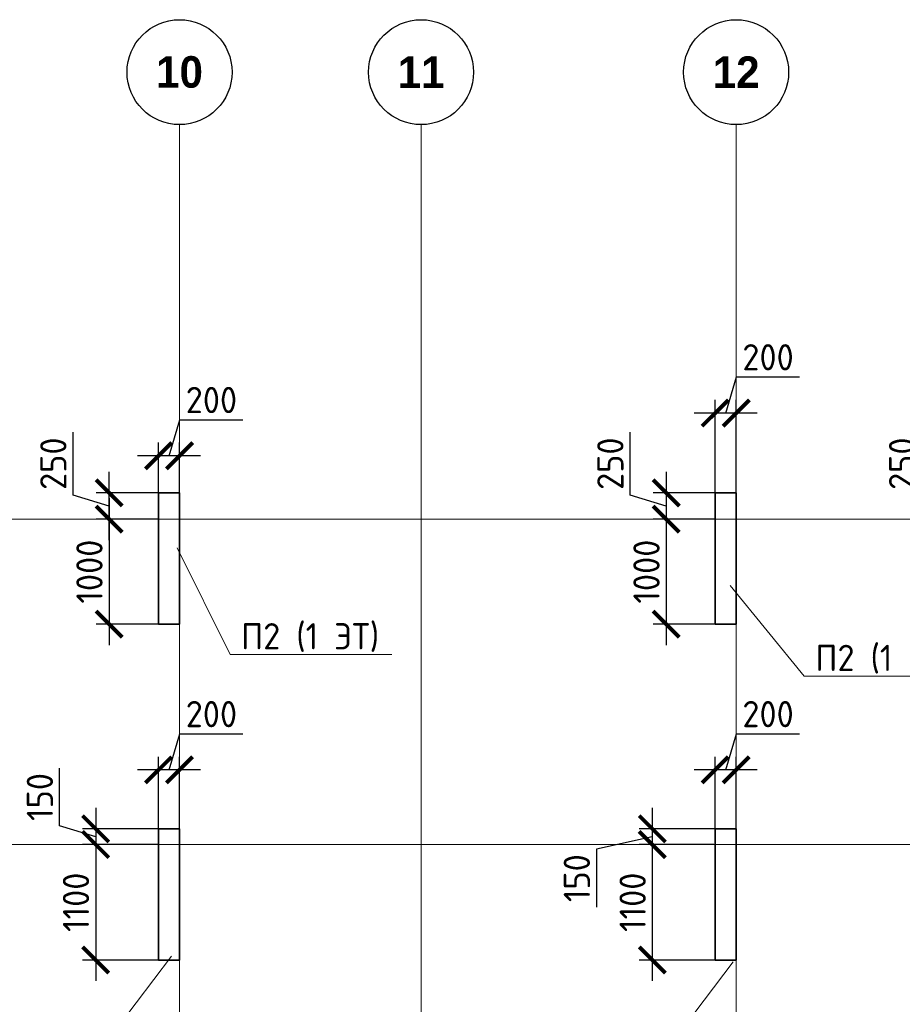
# Model space of a CAD drawing. Header units: millimetres. Extents: x 263826 to 1718326, y -423071 to 70137.
# Tile 217 of 256: x 457584 to 465988, y -32600 to -23219. Entities that reach past the tile are written whole.
import ezdxf
from ezdxf import colors
from ezdxf.entities.mleader import LeaderData, LeaderLine
from ezdxf.math import Vec2, Vec3

# ---------------------------------------------------------------- set-up
doc = ezdxf.new("R2010")
doc.units = ezdxf.units.MM
doc.linetypes.add('______5', pattern=[1100, 800, -100, 100, -100])
doc.linetypes.add('осевая', pattern=[50.8, 31.75, -6.35, 6.35, -6.35])
doc.layers.add('Колонна_ бетон', color=7, linetype='Continuous', lineweight=50, true_color=0xb4b496)
for name, color, linetype, lineweight in [('Оси', 40, '______5', 18), ('подоснова', 151, 'Continuous', 5), ('РАЗМЕРЫ', 1, 'Continuous', 9)]:
    doc.layers.add(name, color=color, linetype=linetype, lineweight=lineweight)
doc.styles.add('Century Gothic', font='GOTHIC.TTF')
doc.styles.add('GOST-2.304_Type-B', font='GOST_Common.ttf')
doc.dimstyles.new('СПДС', dxfattribs={"dimscale": 100, "dimtxt": 2.5, "dimasz": 2.5, "dimexe": 1.25, "dimexo": 0, "dimtad": 1, "dimdec": 0, "dimtxsty": 'GOST-2.304_Type-B', "dimblk": 'ARCHTICK', "dimcen": 2.5, "dimdle": 2, "dimadec": 0, "dimazin": 2, "dimtfac": 0.75, "dimtdec": 0, "dimtmove": 1, "dimatfit": 3, "dimfxl": 1, "dimtolj": 1, "dimarcsym": 1})

# ---------------------------------------------------------------- blocks, each defined once
blk = doc.blocks.new('NSY101')
at = {"color": 0, "linetype": 'ByBlock', "lineweight": -2}
blk.add_circle((0, 0), 50, dxfattribs=at)
blk = doc.blocks.new('СЛОЖНЫЙ_ОБЪЕКТ_17')
at = {"layer": 'Оси', "color": 16, "linetype": 'Continuous', "lineweight": 25, "transparency": 33554687, "xscale": 9.999999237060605, "yscale": 9.999999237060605, "zscale": 9.999999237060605}
blk.add_blockref('NSY101', (36213, -989.5), dxfattribs=at)
at = {"layer": 'Оси', "color": 16, "linetype": 'Continuous', "lineweight": 25, "transparency": 33554687, "insert": (36213, -989.5), "char_height": 300, "width": 620, "attachment_point": 5, "style": 'Century Gothic'}
blk.add_mtext('\\A1;{\\fCentury Gothic|i0|b1;\\H300.000000;\\W1.000000;\\C16;10}\\P', dxfattribs=at)
blk = doc.blocks.new('СЛОЖНЫЙ_ОБЪЕКТ_18')
at = {"layer": 'Оси', "color": 16, "linetype": 'Continuous', "lineweight": 25, "transparency": 33554687, "xscale": 9.999999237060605, "yscale": 9.999999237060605, "zscale": 9.999999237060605}
blk.add_blockref('NSY101', (38513, -989.5), dxfattribs=at)
at = {"layer": 'Оси', "color": 16, "linetype": 'Continuous', "lineweight": 25, "transparency": 33554687, "insert": (38513, -989.5), "char_height": 300, "width": 620, "attachment_point": 5, "style": 'Century Gothic'}
blk.add_mtext('\\A1;{\\fCentury Gothic|i0|b1;\\H300.000000;\\W1.000000;\\C16;11}\\P', dxfattribs=at)
blk = doc.blocks.new('СЛОЖНЫЙ_ОБЪЕКТ_19')
at = {"layer": 'Оси', "color": 16, "linetype": 'Continuous', "lineweight": 25, "transparency": 33554687, "xscale": 9.999999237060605, "yscale": 9.999999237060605, "zscale": 9.999999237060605}
blk.add_blockref('NSY101', (41513, -989.5), dxfattribs=at)
at = {"layer": 'Оси', "color": 16, "linetype": 'Continuous', "lineweight": 25, "transparency": 33554687, "insert": (41513, -989.5), "char_height": 300, "width": 620, "attachment_point": 5, "style": 'Century Gothic'}
blk.add_mtext('\\A1;{\\fCentury Gothic|i0|b1;\\H300.000000;\\W1.000000;\\C16;12}\\P', dxfattribs=at)
blk = doc.blocks.new('оси2')
at = {"layer": 'Оси', "color": 16, "linetype": 'осевая', "lineweight": 0, "ltscale": 0.5, "transparency": 33554687}
for p, q in [((1015145.5, 5465.4), (1015145.5, -20739.3)), ((1017445.5, 5465.4), (1017445.5, -20739.3)), ((1020445.5, 5465.4), (1020445.5, -20739.3)), ((979200, 1707.1), (1032582.1, 1707.1)), ((979200, -1392.9), (1032582.1, -1392.9))]:
    blk.add_line(p, q, dxfattribs=at)
at = {"layer": 'Оси', "color": 16, "linetype": 'Continuous', "lineweight": 25, "transparency": 33554687}
for name in ['СЛОЖНЫЙ_ОБЪЕКТ_17', 'СЛОЖНЫЙ_ОБЪЕКТ_18', 'СЛОЖНЫЙ_ОБЪЕКТ_19']:
    blk.add_blockref(name, (978932, 6954.9), dxfattribs=at)
blk = doc.blocks.new('_ArchTick')
at = {"color": 0, "linetype": 'ByBlock', "const_width": 0.15}
blk.add_lwpolyline([(-0.5, -0.5), (0.5, 0.5)], dxfattribs=at)
blk = doc.blocks.new('*D112')
at = {"layer": 'DEFPOINTS', "color": 0, "lineweight": 0, "transparency": 16777216}
for p in [(458906.8, -30366.2), (458906.8, -30977.6), (459106.6, -30977.6)]:
    blk.add_point(p, dxfattribs=at)
at = {"layer": 'РАЗМЕРЫ', "color": 0, "lineweight": -2, "transparency": 16777216}
for p, q in [((459006.7, -30366.2), (459109.8, -30022.5)), ((459109.8, -30022.5), (459709.8, -30022.5)), ((458906.8, -30977.6), (458906.8, -30241.2)), ((459106.6, -30977.6), (459106.6, -30241.2)), ((459306.6, -30366.2), (458706.8, -30366.2))]:
    blk.add_line(p, q, dxfattribs=at)
at = {"layer": 'РАЗМЕРЫ', "color": 0, "lineweight": -2, "transparency": 16777216, "xscale": 250, "yscale": 250, "zscale": 250, "rotation": 180}
blk.add_blockref('_ArchTick', (458906.8, -30366.2), dxfattribs=at)
at = {"layer": 'РАЗМЕРЫ', "color": 0, "lineweight": -2, "transparency": 16777216, "xscale": 250, "yscale": 250, "zscale": 250}
blk.add_blockref('_ArchTick', (459106.6, -30366.2), dxfattribs=at)
at = {"layer": 'РАЗМЕРЫ', "color": 0, "lineweight": 0, "transparency": 16777216, "insert": (459409.8, -29835), "char_height": 250, "attachment_point": 5, "style": 'GOST-2.304_Type-B'}
blk.add_mtext('\\A1;200', dxfattribs=at)
blk = doc.blocks.new('*D113')
at = {"layer": 'DEFPOINTS', "color": 0, "lineweight": 0, "transparency": 16777216}
for p in [(458906.8, -30927.6, -200), (458307.8, -31077.6), (458906.8, -31077.6, -560)]:
    blk.add_point(p, dxfattribs=at)
at = {"layer": 'РАЗМЕРЫ', "color": 0, "lineweight": -2, "transparency": 16777216}
for p, q in [((457964.1, -30899.4), (457964.1, -30349.4)), ((458307.8, -30727.6), (458307.8, -31277.6)), ((458307.8, -31002.6), (457964.1, -30899.4)), ((458906.8, -30927.6), (458182.8, -30927.6)), ((458906.8, -31077.6), (458182.8, -31077.6))]:
    blk.add_line(p, q, dxfattribs=at)
at = {"layer": 'РАЗМЕРЫ', "color": 0, "lineweight": -2, "transparency": 16777216, "xscale": 250, "yscale": 250, "zscale": 250}
for p, rotation in [((458307.8, -30927.6), 90), ((458307.8, -31077.6), 270)]:
    blk.add_blockref('_ArchTick', p, dxfattribs=dict(at, rotation=rotation))
at = {"layer": 'РАЗМЕРЫ', "color": 0, "lineweight": 0, "transparency": 16777216, "insert": (457776.6, -30624.4), "char_height": 250, "attachment_point": 5, "rotation": 90, "style": 'GOST-2.304_Type-B'}
blk.add_mtext('\\A1;150', dxfattribs=at)
blk = doc.blocks.new('*D147')
at = {"layer": 'DEFPOINTS', "color": 0, "lineweight": 0, "transparency": 16777216}
for p in [(458906.8, -31077.6, -560), (458307.8, -32177.6), (458906.8, -32177.6, -200)]:
    blk.add_point(p, dxfattribs=at)
at = {"layer": 'РАЗМЕРЫ', "color": 0, "lineweight": -2, "transparency": 16777216}
for p, q in [((458307.8, -30877.6), (458307.8, -32377.6)), ((458906.8, -31077.6), (458182.8, -31077.6)), ((458906.8, -32177.6), (458182.8, -32177.6))]:
    blk.add_line(p, q, dxfattribs=at)
at = {"layer": 'РАЗМЕРЫ', "color": 0, "lineweight": -2, "transparency": 16777216, "xscale": 250, "yscale": 250, "zscale": 250}
for p, rotation in [((458307.8, -31077.6), 90), ((458307.8, -32177.6), 270)]:
    blk.add_blockref('_ArchTick', p, dxfattribs=dict(at, rotation=rotation))
at = {"layer": 'РАЗМЕРЫ', "color": 0, "lineweight": 0, "transparency": 16777216, "insert": (458120.3, -31627.6), "char_height": 250, "attachment_point": 5, "rotation": 90, "style": 'GOST-2.304_Type-B'}
blk.add_mtext('\\A1;1100', dxfattribs=at)
blk = doc.blocks.new('*D148')
at = {"layer": 'DEFPOINTS', "color": 0, "lineweight": 0, "transparency": 16777216}
for p in [(464206.9, -30366.2), (464206.9, -30977.6), (464406.8, -30977.6)]:
    blk.add_point(p, dxfattribs=at)
at = {"layer": 'РАЗМЕРЫ', "color": 0, "lineweight": -2, "transparency": 16777216}
for p, q in [((464306.9, -30366.2), (464410, -30022.5)), ((464410, -30022.5), (465010, -30022.5)), ((464206.9, -30977.6), (464206.9, -30241.2)), ((464406.8, -30977.6), (464406.8, -30241.2)), ((464606.8, -30366.2), (464006.9, -30366.2))]:
    blk.add_line(p, q, dxfattribs=at)
at = {"layer": 'РАЗМЕРЫ', "color": 0, "lineweight": -2, "transparency": 16777216, "xscale": 250, "yscale": 250, "zscale": 250, "rotation": 180}
blk.add_blockref('_ArchTick', (464206.9, -30366.2), dxfattribs=at)
at = {"layer": 'РАЗМЕРЫ', "color": 0, "lineweight": -2, "transparency": 16777216, "xscale": 250, "yscale": 250, "zscale": 250}
blk.add_blockref('_ArchTick', (464406.8, -30366.2), dxfattribs=at)
at = {"layer": 'РАЗМЕРЫ', "color": 0, "lineweight": 0, "transparency": 16777216, "insert": (464710, -29835), "char_height": 250, "attachment_point": 5, "style": 'GOST-2.304_Type-B'}
blk.add_mtext('\\A1;200', dxfattribs=at)
blk = doc.blocks.new('*D149')
at = {"layer": 'DEFPOINTS', "color": 0, "lineweight": 0, "transparency": 16777216}
for p in [(464206.9, -30927.6, -200), (463608, -31077.6), (464194, -31077.6, -560)]:
    blk.add_point(p, dxfattribs=at)
at = {"layer": 'РАЗМЕРЫ', "color": 0, "lineweight": -2, "transparency": 16777216}
for p, q in [((463608, -30727.6), (463608, -31277.6)), ((464206.9, -30927.6), (463483, -30927.6)), ((463608, -31002.6), (463076.7, -31122.8)), ((463076.7, -31122.8), (463076.7, -31672.8)), ((464194, -31077.6), (463483, -31077.6))]:
    blk.add_line(p, q, dxfattribs=at)
at = {"layer": 'РАЗМЕРЫ', "color": 0, "lineweight": -2, "transparency": 16777216, "xscale": 250, "yscale": 250, "zscale": 250}
for p, rotation in [((463608, -30927.6), 90), ((463608, -31077.6), 270)]:
    blk.add_blockref('_ArchTick', p, dxfattribs=dict(at, rotation=rotation))
at = {"layer": 'РАЗМЕРЫ', "color": 0, "lineweight": 0, "transparency": 16777216, "insert": (462889.2, -31397.8), "char_height": 250, "attachment_point": 5, "rotation": 90, "style": 'GOST-2.304_Type-B'}
blk.add_mtext('\\A1;150', dxfattribs=at)
blk = doc.blocks.new('*D150')
at = {"layer": 'DEFPOINTS', "color": 0, "lineweight": 0, "transparency": 16777216}
for p in [(464194, -31077.6, -560), (463608, -32177.6), (464206.9, -32177.6, -200)]:
    blk.add_point(p, dxfattribs=at)
at = {"layer": 'РАЗМЕРЫ', "color": 0, "lineweight": -2, "transparency": 16777216}
for p, q in [((463608, -30877.6), (463608, -32377.6)), ((464194, -31077.6), (463483, -31077.6)), ((464206.9, -32177.6), (463483, -32177.6))]:
    blk.add_line(p, q, dxfattribs=at)
at = {"layer": 'РАЗМЕРЫ', "color": 0, "lineweight": -2, "transparency": 16777216, "xscale": 250, "yscale": 250, "zscale": 250}
for p, rotation in [((463608, -31077.6), 90), ((463608, -32177.6), 270)]:
    blk.add_blockref('_ArchTick', p, dxfattribs=dict(at, rotation=rotation))
at = {"layer": 'РАЗМЕРЫ', "color": 0, "lineweight": 0, "transparency": 16777216, "insert": (463420.5, -31627.6), "char_height": 250, "attachment_point": 5, "rotation": 90, "style": 'GOST-2.304_Type-B'}
blk.add_mtext('\\A1;1100', dxfattribs=at)
blk = doc.blocks.new('*D213')
at = {"layer": 'DEFPOINTS', "color": 0, "transparency": 16777216}
for p in [(458436.2, -27727.6), (458958.9, -27727.6, -560), (458906.7, -27977.6, -560)]:
    blk.add_point(p, dxfattribs=at)
at = {"layer": 'РАЗМЕРЫ', "color": 0, "lineweight": -2, "transparency": 16777216}
for p, q in [((458092.4, -27749.4), (458092.4, -27149.4)), ((458436.2, -28177.6), (458436.2, -27527.6)), ((458436.2, -27852.6), (458092.4, -27749.4)), ((458958.9, -27727.6), (458311.2, -27727.6)), ((458906.7, -27977.6), (458311.2, -27977.6))]:
    blk.add_line(p, q, dxfattribs=at)
at = {"layer": 'РАЗМЕРЫ', "color": 0, "lineweight": -2, "transparency": 16777216, "xscale": 250, "yscale": 250, "zscale": 250}
for p, rotation in [((458436.2, -27727.6), 90), ((458436.2, -27977.6), 270)]:
    blk.add_blockref('_ArchTick', p, dxfattribs=dict(at, rotation=rotation))
at = {"layer": 'РАЗМЕРЫ', "color": 0, "lineweight": 0, "transparency": 16777216, "insert": (457904.9, -27449.4), "char_height": 250, "attachment_point": 5, "rotation": 90, "style": 'GOST-2.304_Type-B'}
blk.add_mtext('\\A1;250', dxfattribs=at)
blk = doc.blocks.new('*D214')
at = {"layer": 'DEFPOINTS', "color": 0, "transparency": 16777216}
for p in [(458906.7, -27977.6, -560), (458436.2, -28977.6), (458969.6, -28977.6, -560)]:
    blk.add_point(p, dxfattribs=at)
at = {"layer": 'РАЗМЕРЫ', "color": 0, "lineweight": -2, "transparency": 16777216}
for p, q in [((458436.2, -27777.6), (458436.2, -29177.6)), ((458906.7, -27977.6), (458311.2, -27977.6)), ((458969.6, -28977.6), (458311.2, -28977.6))]:
    blk.add_line(p, q, dxfattribs=at)
at = {"layer": 'РАЗМЕРЫ', "color": 0, "lineweight": -2, "transparency": 16777216, "xscale": 250, "yscale": 250, "zscale": 250}
for p, rotation in [((458436.2, -27977.6), 90), ((458436.2, -28977.6), 270)]:
    blk.add_blockref('_ArchTick', p, dxfattribs=dict(at, rotation=rotation))
at = {"layer": 'РАЗМЕРЫ', "color": 0, "lineweight": 0, "transparency": 16777216, "insert": (458248.7, -28477.6), "char_height": 250, "attachment_point": 5, "rotation": 90, "style": 'GOST-2.304_Type-B'}
blk.add_mtext('\\A1;1000', dxfattribs=at)
blk = doc.blocks.new('*D215')
at = {"layer": 'DEFPOINTS', "color": 0, "transparency": 16777216}
for p in [(458906.7, -27373.8), (458906.7, -27727.6, -560), (459106.7, -27727.6, -560)]:
    blk.add_point(p, dxfattribs=at)
at = {"layer": 'РАЗМЕРЫ', "color": 0, "lineweight": -2, "transparency": 16777216}
for p, q in [((459006.7, -27373.8), (459109.9, -27030.1)), ((459109.9, -27030.1), (459709.9, -27030.1)), ((458906.7, -27727.6), (458906.7, -27248.8)), ((459106.7, -27727.6), (459106.7, -27248.8)), ((459306.7, -27373.8), (458706.7, -27373.8))]:
    blk.add_line(p, q, dxfattribs=at)
at = {"layer": 'РАЗМЕРЫ', "color": 0, "lineweight": -2, "transparency": 16777216, "xscale": 250, "yscale": 250, "zscale": 250, "rotation": 180}
blk.add_blockref('_ArchTick', (458906.7, -27373.8), dxfattribs=at)
at = {"layer": 'РАЗМЕРЫ', "color": 0, "lineweight": -2, "transparency": 16777216, "xscale": 250, "yscale": 250, "zscale": 250}
blk.add_blockref('_ArchTick', (459106.7, -27373.8), dxfattribs=at)
at = {"layer": 'РАЗМЕРЫ', "color": 0, "lineweight": 0, "transparency": 16777216, "insert": (459409.9, -26842.6), "char_height": 250, "attachment_point": 5, "style": 'GOST-2.304_Type-B'}
blk.add_mtext('\\A1;200', dxfattribs=at)
blk = doc.blocks.new('*D216')
at = {"layer": 'DEFPOINTS', "color": 0, "transparency": 16777216}
for p in [(464206.8, -27727.6, -560), (463740, -27977.6), (464206.8, -27977.6, -560)]:
    blk.add_point(p, dxfattribs=at)
at = {"layer": 'РАЗМЕРЫ', "color": 0, "lineweight": -2, "transparency": 16777216}
for p, q in [((463396.2, -27749.4), (463396.2, -27149.4)), ((463740, -27527.6), (463740, -28177.6)), ((463740, -27852.6), (463396.2, -27749.4)), ((464206.8, -27727.6), (463615, -27727.6)), ((464206.8, -27977.6), (463615, -27977.6))]:
    blk.add_line(p, q, dxfattribs=at)
at = {"layer": 'РАЗМЕРЫ', "color": 0, "lineweight": -2, "transparency": 16777216, "xscale": 250, "yscale": 250, "zscale": 250}
for p, rotation in [((463740, -27727.6), 90), ((463740, -27977.6), 270)]:
    blk.add_blockref('_ArchTick', p, dxfattribs=dict(at, rotation=rotation))
at = {"layer": 'РАЗМЕРЫ', "color": 0, "lineweight": 0, "transparency": 16777216, "insert": (463208.7, -27449.4), "char_height": 250, "attachment_point": 5, "rotation": 90, "style": 'GOST-2.304_Type-B'}
blk.add_mtext('\\A1;250', dxfattribs=at)
blk = doc.blocks.new('*D217')
at = {"layer": 'DEFPOINTS', "color": 0, "transparency": 16777216}
for p in [(464206.8, -27977.6), (463740, -28977.6), (464206.8, -28977.6, -560)]:
    blk.add_point(p, dxfattribs=at)
at = {"layer": 'РАЗМЕРЫ', "color": 0, "lineweight": -2, "transparency": 16777216}
for p, q in [((463740, -27777.6), (463740, -29177.6)), ((464206.8, -27977.6), (463615, -27977.6)), ((464206.8, -28977.6), (463615, -28977.6))]:
    blk.add_line(p, q, dxfattribs=at)
at = {"layer": 'РАЗМЕРЫ', "color": 0, "lineweight": -2, "transparency": 16777216, "xscale": 250, "yscale": 250, "zscale": 250}
for p, rotation in [((463740, -27977.6), 90), ((463740, -28977.6), 270)]:
    blk.add_blockref('_ArchTick', p, dxfattribs=dict(at, rotation=rotation))
at = {"layer": 'РАЗМЕРЫ', "color": 0, "lineweight": 0, "transparency": 16777216, "insert": (463552.5, -28477.6), "char_height": 250, "attachment_point": 5, "rotation": 90, "style": 'GOST-2.304_Type-B'}
blk.add_mtext('\\A1;1000', dxfattribs=at)
blk = doc.blocks.new('*D218')
at = {"layer": 'DEFPOINTS', "color": 0, "transparency": 16777216}
for p in [(464206.8, -26966.4), (464206.8, -27727.6), (464406.8, -27727.6, -560)]:
    blk.add_point(p, dxfattribs=at)
at = {"layer": 'РАЗМЕРЫ', "color": 0, "lineweight": -2, "transparency": 16777216}
for p, q in [((464306.8, -26966.4), (464409.9, -26622.7)), ((464409.9, -26622.7), (465009.9, -26622.7)), ((464206.8, -27727.6), (464206.8, -26841.4)), ((464406.8, -27727.6), (464406.8, -26841.4)), ((464606.8, -26966.4), (464006.8, -26966.4))]:
    blk.add_line(p, q, dxfattribs=at)
at = {"layer": 'РАЗМЕРЫ', "color": 0, "lineweight": -2, "transparency": 16777216, "xscale": 250, "yscale": 250, "zscale": 250, "rotation": 180}
blk.add_blockref('_ArchTick', (464206.8, -26966.4), dxfattribs=at)
at = {"layer": 'РАЗМЕРЫ', "color": 0, "lineweight": -2, "transparency": 16777216, "xscale": 250, "yscale": 250, "zscale": 250}
blk.add_blockref('_ArchTick', (464406.8, -26966.4), dxfattribs=at)
at = {"layer": 'РАЗМЕРЫ', "color": 0, "lineweight": 0, "transparency": 16777216, "insert": (464709.9, -26435.2), "char_height": 250, "attachment_point": 5, "style": 'GOST-2.304_Type-B'}
blk.add_mtext('\\A1;200', dxfattribs=at)
blk = doc.blocks.new('*D221')
at = {"layer": 'DEFPOINTS', "color": 0, "transparency": 16777216}
for p in [(467490.6, -27727.6, -360), (466518, -27977.6), (467490.6, -27977.6, -360)]:
    blk.add_point(p, dxfattribs=at)
at = {"layer": 'РАЗМЕРЫ', "color": 0, "lineweight": -2, "transparency": 16777216}
for p, q in [((466174.2, -27749.4), (466174.2, -27149.4)), ((466518, -27527.6), (466518, -28177.6)), ((466518, -27852.6), (466174.2, -27749.4)), ((467490.6, -27727.6), (466393, -27727.6)), ((467490.6, -27977.6), (466393, -27977.6))]:
    blk.add_line(p, q, dxfattribs=at)
at = {"layer": 'РАЗМЕРЫ', "color": 0, "lineweight": -2, "transparency": 16777216, "xscale": 250, "yscale": 250, "zscale": 250}
for p, rotation in [((466518, -27727.6), 90), ((466518, -27977.6), 270)]:
    blk.add_blockref('_ArchTick', p, dxfattribs=dict(at, rotation=rotation))
at = {"layer": 'РАЗМЕРЫ', "color": 0, "lineweight": 0, "transparency": 16777216, "insert": (465986.7, -27449.4), "char_height": 250, "attachment_point": 5, "rotation": 90, "style": 'GOST-2.304_Type-B'}
blk.add_mtext('\\A1;250', dxfattribs=at)
blk = doc.blocks.new('_None')

msp = doc.modelspace()

# ---------------------------------------------------------------- linework, layer by layer
at = {"layer": 'Колонна_ бетон', "color": 180, "linetype": 'Continuous', "lineweight": 35, "transparency": 33554687}
for p, q in [((459106.6295, -30927.5684, -7257.37226), (458906.6295, -30927.5684, -7257.37226)), ((458906.6295, -32177.56837, -7257.37226), (458906.6295, -30927.5684, -7257.37226)), ((459106.6295, -30927.5684, -7257.37226), (459106.6295, -32177.56837, -7257.37226)), ((464206.6295, -30927.5684, -7257.37226), (464406.6295, -30927.5684, -7257.37226)), ((464206.6295, -30927.5684, -7257.37226), (464206.6295, -32177.56837, -7257.37226)), ((464406.6295, -32177.56837, -7257.37226), (464406.6295, -30927.5684, -7257.37226)), ((458906.6295, -32177.56837, -7257.37226), (459106.6295, -32177.56837, -7257.37226)), ((464406.6295, -32177.56837, -7257.37226), (464206.6295, -32177.56837, -7257.37226))]:
    msp.add_line(p, q, dxfattribs=at)
at = {"layer": 'Колонна_ бетон', "color": 180, "linetype": 'Continuous', "lineweight": 35, "transparency": 33554687, "elevation": -7617.37226}
for points in [[(458906.74053, -27727.56877), (459106.73505, -27727.56877), (459106.73505, -28977.56874), (458906.74053, -28977.56874)], [(464206.76999, -27727.56877), (464406.76999, -27727.56877), (464406.76999, -28977.56841), (464206.76999, -28977.56841)]]:
    msp.add_lwpolyline(points, close=True, dxfattribs=at)

# ---------------------------------------------------------------- block references
at = {"layer": 'РАЗМЕРЫ'}
msp.add_blockref('оси2', (-556038.78144, -29684.68687, -7617.37226), dxfattribs=at)

# ---------------------------------------------------------------- dimensions: what is measured, and where the dimension line sits
at = {"layer": 'РАЗМЕРЫ', "color": 146, "lineweight": 0}
for base, p1, p2, picture, middle in [((464206.76999, -26966.43428, -7057.37226), (464406.76999, -27727.56877, -7617.37226), (464206.76999, -27727.56877, -7057.37226), '*D218', (464472.39499, -26435.18428, -7057.37226)), ((458906.74053, -27373.83875, -7057.37226), (459106.73505, -27727.56877, -7617.37226), (458906.74053, -27727.56877, -7617.37226), '*D215', (459172.36279, -26842.58875, -7057.37226))]:
    dim = msp.add_linear_dim(base=base, p1=p1, p2=p2, dimstyle='СПДС', dxfattribs=at)
    dim.commit()
    dim.dimension.update_dxf_attribs({"geometry": picture, "text_midpoint": middle})
for base, p1, p2, picture, middle in [((458436.15782, -27727.56877, -7057.37226), (458906.74053, -27977.56843, -7617.37226), (458958.93186, -27727.56877, -7617.37226), '*D213', (457904.90782, -27686.9436, -7057.37226)), ((463739.98955, -27977.56843, -7057.37226), (464206.76999, -27727.56877, -7617.37226), (464206.76999, -27977.56843, -7617.37226), '*D216', (463208.73955, -27686.9436, -7057.37226)), ((466517.98499, -27977.56843, -7057.37226), (467490.64397, -27727.56877, -7417.37226), (467490.64397, -27977.56843, -7417.37226), '*D221', (465986.73499, -27686.9436, -7057.37226)), ((458436.15782, -28977.56874, -7057.37226), (458906.74053, -27977.56843, -7617.37226), (458969.60177, -28977.56874, -7617.37226), '*D214', (458248.65782, -28477.56859, -7057.37226)), ((463739.98955, -28977.56841, -7057.37226), (464206.76999, -27977.56843, -7057.37226), (464206.76999, -28977.56841, -7617.37226), '*D217', (463552.48955, -28477.56842, -7057.37226))]:
    dim = msp.add_linear_dim(base=base, p1=p1, p2=p2, angle=90, dimstyle='СПДС', dxfattribs=at)
    dim.commit()
    dim.dimension.update_dxf_attribs({"geometry": picture, "text_midpoint": middle})
at = {"layer": 'РАЗМЕРЫ', "color": 146, "lineweight": 0, "true_color": 0x006272}
for base, p1, p2, picture, middle in [((458906.77964, -30366.24714, -7057.37226), (459106.63187, -30977.56947, -7057.37226), (458906.77964, -30977.56947, -7057.37226), '*D112', (459172.33075, -29834.99714, -7057.37226)), ((464206.9274, -30366.24714, -7057.37226), (464406.77964, -30977.56947, -7057.37226), (464206.9274, -30977.56947, -7057.37226), '*D148', (464472.47852, -29834.99714, -7057.37226))]:
    dim = msp.add_linear_dim(base=base, p1=p1, p2=p2, dimstyle='СПДС', override={"dimtofl": 0}, dxfattribs=at)
    dim.commit()
    dim.dimension.update_dxf_attribs({"geometry": picture, "text_midpoint": middle})
for base, p1, p2, picture, middle in [((458307.84995, -31077.56843, -7057.37226), (458906.77964, -30927.5684, -7257.37226), (458906.77964, -31077.56843, -7617.37226), '*D113', (457776.59995, -30836.94342, -7057.37226)), ((458307.84995, -32177.56837, -7057.37226), (458906.77964, -31077.56843, -7617.37226), (458906.77964, -32177.56837, -7257.37226), '*D147', (458120.34995, -31627.5684, -7057.37226)), ((463607.99772, -32177.56837, -7057.37226), (464194.00766, -31077.56843, -7617.37226), (464206.9274, -32177.56837, -7257.37226), '*D150', (463420.49772, -31627.5684, -7057.37226))]:
    dim = msp.add_linear_dim(base=base, p1=p1, p2=p2, angle=90, dimstyle='СПДС', override={"dimtofl": 0}, dxfattribs=at)
    dim.commit()
    dim.dimension.update_dxf_attribs({"geometry": picture, "text_midpoint": middle})
dim = msp.add_linear_dim(base=(463607.99772, -31077.56843, -7057.37226), p1=(464206.9274, -30927.5684, -7257.37226), p2=(464194.00766, -31077.56843, -7617.37226), angle=90, dimstyle='СПДС', override={"dimtofl": 0}, dxfattribs=at)
dim.commit()
dim.dimension.update_dxf_attribs({"geometry": '*D149', "text_midpoint": (463076.74772, -31185.34173, -7057.37226), "dimtype": 160})

# ---------------------------------------------------------------- leaders
at = {"layer": 'подоснова', "color": 2, "ltscale": 0.3}
ml = msp.add_multileader_mtext('Standard', dxfattribs=at)
ml.set_content(' П2 (1 ЭТ)', color=2, style='GOST-2.304_Type-B')
ml.set_leader_properties(color=256, linetype='ByLayer', lineweight=15)
ml.set_arrow_properties(name='NONE')
ml.build(insert=Vec2(0, 0))
ml.multileader.update_dxf_attribs({"text_left_attachment_type": 6, "text_right_attachment_type": 6, "dogleg_length": 0.1, "arrow_head_size": 18})
ctx = ml.context
ctx.base_point, ctx.char_height, ctx.arrow_head_size, ctx.landing_gap_size, ctx.plane_origin = Vec3(459587.71572, -29268.08561, -7437.37226), 250, 18, 20, Vec3(450235.11289, -23714.76981, -7437.37226)
ctx.left_attachment, ctx.right_attachment, ctx.text_align_type = 6, 6, 1
notes = []
notes.append((ctx, [(0, (1, 1, 0), (459587.61572, -29268.08561, -7437.37226), (1, 0), 0.1, [(0, [(459084.91262, -28249.38441, -7437.37226)], 0, [])])]))
ctx.mtext.insert, ctx.mtext.alignment, ctx.mtext.flow_direction = Vec3(460273.62481, -28968.08561, -7437.37226), 2, 5
ml = msp.add_multileader_mtext('Standard', dxfattribs=at)
ml.set_content(' П2 (1 ЭТ)', color=2, style='GOST-2.304_Type-B')
ml.set_leader_properties(color=256, linetype='ByLayer', lineweight=15)
ml.set_arrow_properties(name='NONE')
ml.build(insert=Vec2(0, 0))
ml.multileader.update_dxf_attribs({"text_left_attachment_type": 6, "text_right_attachment_type": 6, "dogleg_length": 0.1, "arrow_head_size": 18})
ctx = ml.context
ctx.base_point, ctx.char_height, ctx.arrow_head_size, ctx.landing_gap_size, ctx.plane_origin = Vec3(465055.4375, -29474.49638, -7437.37226), 250, 18, 20, Vec3(455773.74071, -24742.94826, -7437.37226)
ctx.left_attachment, ctx.right_attachment, ctx.text_align_type = 6, 6, 1
notes.append((ctx, [(0, (1, 1, 0), (465055.3375, -29474.49638, -7437.37226), (1, 0), 0.1, [(0, [(464349.40917, -28609.14605, -7437.37226)], 0, [])])]))
ctx.mtext.insert, ctx.mtext.alignment, ctx.mtext.flow_direction = Vec3(465741.34659, -29174.49638, -7437.37226), 2, 5
at = {"layer": 'подоснова', "color": 4, "ltscale": 0.3}
ml = msp.add_multileader_mtext('Standard', dxfattribs=at)
ml.set_content('П1 (1ЭТ)', color=4, style='GOST-2.304_Type-B')
ml.set_leader_properties(color=256, linetype='ByLayer', lineweight=15)
ml.set_arrow_properties(name='NONE')
ml.build(insert=Vec2(0, 0))
ml.multileader.update_dxf_attribs({"text_left_attachment_type": 6, "text_right_attachment_type": 6, "dogleg_length": 0.1, "arrow_head_size": 18})
ctx = ml.context
ctx.base_point, ctx.char_height, ctx.arrow_head_size, ctx.landing_gap_size, ctx.plane_origin = Vec3(457041.10627, -33277.11876), 250, 18, 20, Vec3(449186.14105, -32009.21268)
ctx.left_attachment, ctx.right_attachment, ctx.text_align_type = 6, 6, 1
notes.append((ctx, [(1, (1, 1, 0), (458166.81234, -33277.11876), (-1, 0), 0.1, [(0, [(459029.0764, -32141.40054)], 0, [])])]))
ctx.mtext.insert, ctx.mtext.alignment, ctx.mtext.flow_direction = Vec3(457603.90931, -32977.11876), 2, 5
ml = msp.add_multileader_mtext('Standard', dxfattribs=at)
ml.set_content('П1 (1ЭТ)', color=4, style='GOST-2.304_Type-B')
ml.set_leader_properties(color=256, linetype='ByLayer', lineweight=15)
ml.set_arrow_properties(name='NONE')
ml.build(insert=Vec2(0, 0))
ml.multileader.update_dxf_attribs({"text_left_attachment_type": 6, "text_right_attachment_type": 6, "dogleg_length": 0.1, "arrow_head_size": 18})
ctx = ml.context
ctx.base_point, ctx.char_height, ctx.arrow_head_size, ctx.landing_gap_size, ctx.plane_origin = Vec3(462390.05413, -33331.95722), 250, 18, 20, Vec3(454535.08891, -32064.05114)
ctx.left_attachment, ctx.right_attachment, ctx.text_align_type = 6, 6, 1
notes.append((ctx, [(1, (1, 1, 0), (463515.76019, -33331.95722), (-1, 0), 0.1, [(0, [(464378.02426, -32196.23899)], 0, [])])]))
ctx.mtext.insert, ctx.mtext.alignment, ctx.mtext.flow_direction = Vec3(462952.85716, -33031.95722), 2, 5
for ctx, leaders in notes:
    for number, flags, end, landing, length, lines in leaders:
        leader = LeaderData()
        leader.index, (leader.has_last_leader_line, leader.has_dogleg_vector, leader.attachment_direction) = number, flags
        leader.last_leader_point, leader.dogleg_vector, leader.dogleg_length = Vec3(end), Vec3(landing), length
        for number, points, colour, breaks in lines:
            line = LeaderLine()
            line.index, line.vertices, line.color, line.breaks = number, Vec3.list(points), colors.encode_raw_color(colour), breaks
            leader.lines.append(line)
        ctx.leaders.append(leader)

doc.saveas('drawing.dxf')
